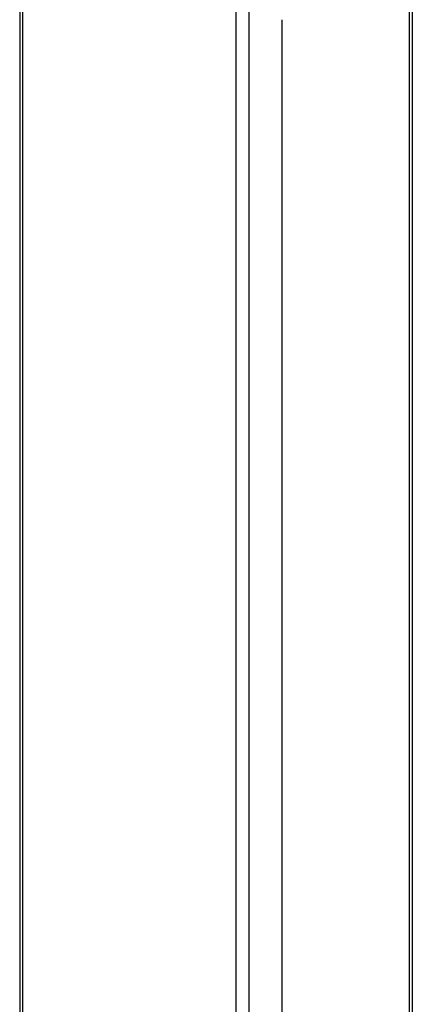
# Model space of a CAD drawing. Header units: inches. Extents: x 0 to 186, y -11 to 121.
# Tile 81 of 93: x 159.44 to 163.2, y 57.19 to 66.63. Entities that reach past the tile are written whole.
import ezdxf

# ---------------------------------------------------------------- set-up
doc = ezdxf.new("R2010")
doc.units = ezdxf.units.IN
doc.header["$LTSCALE"] = 11.141211
doc.header["$MEASUREMENT"] = 0
doc.layers.add('Visible Edges(ANSI)', color=7, linetype='Continuous', lineweight=25)
doc.layers.add('Visible Tangent Edges(ANSI)', color=7, linetype='Continuous', lineweight=25)

msp = doc.modelspace()

# ---------------------------------------------------------------- linework, layer by layer
at = {"layer": 'Visible Edges(ANSI)'}
for p, q in [((159.4425, 88.0036), (159.4425, 50.0898)), ((163.199, 87.8518), (163.199, 49.5983)), ((161.9536, 51.4732), (161.9536, 66.626))]:
    msp.add_line(p, q, dxfattribs=at)
at = {"layer": 'Visible Tangent Edges(ANSI)'}
for p, q in [((159.4677, 87.9686), (159.4677, 50.0548)), ((163.1738, 49.5633), (163.1738, 87.8373)), ((161.5134, 48.8768), (161.5134, 86.7905)), ((161.635, 86.7905), (161.635, 48.8768))]:
    msp.add_line(p, q, dxfattribs=at)

doc.saveas('drawing.dxf')
